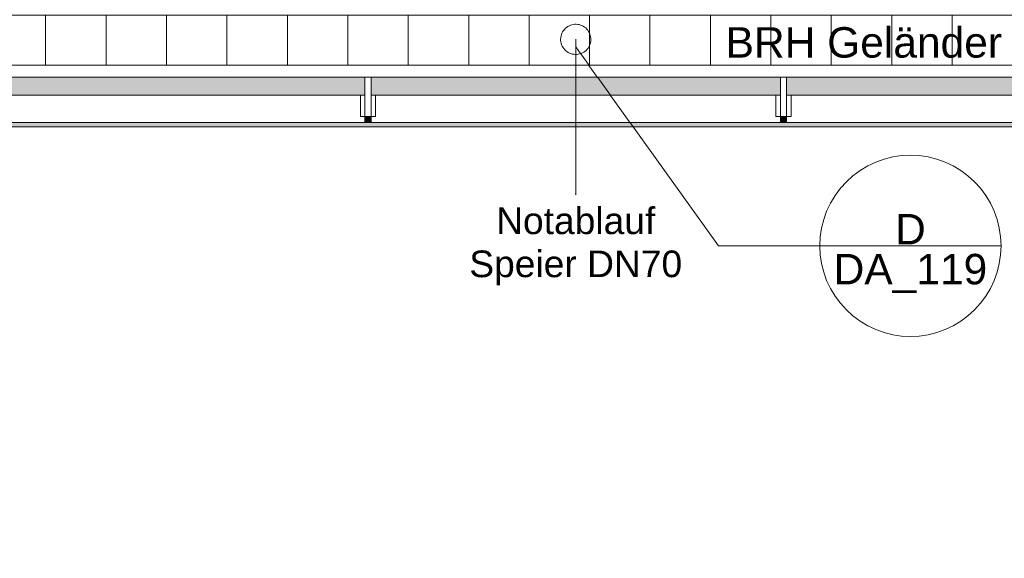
# Model space of a CAD drawing. Header units: metres. Extents: x -180 to 4, y -47 to 4.
# Tile 167 of 256: x -80.64 to -77.38, y -41.29 to -39.51. Entities that reach past the tile are written whole.
import ezdxf

# ---------------------------------------------------------------- set-up
doc = ezdxf.new("R2010")
doc.units = ezdxf.units.M
doc.header["$LTSCALE"] = 0.05
doc.header["$PDMODE"] = 1
doc.header["$PDSIZE"] = -2
for name, color, linetype, lineweight, true_color in [('30 -36 Dächer- 3 Dachbeläge', 7, 'Continuous', 15, 0x9999ff), ('30 -36 Dächer- 4 Dachbekleidungen', 7, 'Continuous', 9, 0xccccff), ('70 -72 Beschriftung- 1 Beschriftung allgemein', 7, 'Continuous', 9, 0xff6633), ('70 -72 Beschriftung- 7 Detailverweise', 7, 'Continuous', 9, 0x00dd00)]:
    doc.layers.add(name, color=color, linetype=linetype, lineweight=lineweight, true_color=true_color)
for name, color, linetype, lineweight in [('40 -41 Abwasser_Wasser_Gas- 2 Wasser-1', 7, 'Continuous', 15), ('60- 61 allgemeine Ausstattung- 4 Terrassen', 7, 'Continuous', 9), ('Keine', 7, 'Continuous', 9)]:
    doc.layers.add(name, color=color, linetype=linetype, lineweight=lineweight)
doc.styles.add('Arial', font='arial.ttf')

# ---------------------------------------------------------------- blocks, each defined once
blk = doc.blocks.new('Gruppe-97')
at = {"layer": '70 -72 Beschriftung- 7 Detailverweise'}
blk.add_line((0.935, 0), (0.335, 0), dxfattribs=at)
at = {"layer": '70 -72 Beschriftung- 7 Detailverweise', "flags": 128}
blk.add_lwpolyline([(0.935, 0), (0.9336, -0.0294), (0.9292, -0.0585), (0.9221, -0.0871), (0.9122, -0.1148), (0.8996, -0.1414), (0.8844, -0.1667), (0.8669, -0.1903), (0.8471, -0.2121), (0.8253, -0.2319), (0.8017, -0.2494), (0.7764, -0.2646), (0.7498, -0.2772), (0.7221, -0.2871), (0.6935, -0.2942), (0.6644, -0.2986), (0.635, -0.3), (0.6056, -0.2986), (0.5765, -0.2942), (0.5479, -0.2871), (0.5202, -0.2772), (0.4936, -0.2646), (0.4683, -0.2494), (0.4447, -0.2319), (0.4229, -0.2121), (0.4031, -0.1903), (0.3856, -0.1667), (0.3704, -0.1414), (0.3578, -0.1148), (0.3479, -0.0871), (0.3408, -0.0585), (0.3364, -0.0294), (0.335, 0), (0.3364, 0.0294), (0.3408, 0.0585), (0.3479, 0.0871), (0.3578, 0.1148), (0.3704, 0.1414), (0.3856, 0.1667), (0.4031, 0.1903), (0.4229, 0.2121), (0.4447, 0.2319), (0.4683, 0.2494), (0.4936, 0.2646), (0.5202, 0.2772), (0.5479, 0.2871), (0.5765, 0.2942), (0.6056, 0.2986), (0.635, 0.3), (0.6644, 0.2986), (0.6935, 0.2942), (0.7221, 0.2871), (0.7498, 0.2772), (0.7764, 0.2646), (0.8017, 0.2494), (0.8253, 0.2319), (0.8471, 0.2121), (0.8669, 0.1903), (0.8844, 0.1667), (0.8996, 0.1414), (0.9122, 0.1148), (0.9221, 0.0871), (0.9292, 0.0585), (0.9336, 0.0294)], close=True, dxfattribs=at)
at = {"layer": '70 -72 Beschriftung- 7 Detailverweise'}
blk.add_point((0.635, 0), dxfattribs=at)
at = {"layer": '70 -72 Beschriftung- 7 Detailverweise', "line_spacing_factor": 0.96878, "style": 'Arial'}
for s, insert, char_height, attachment_point in [('D', (0.635, 0.0046), 0.1007, 8), ('DA_119', (0.635, -0.0267), 0.10069, 2)]:
    blk.add_mtext(s, dxfattribs=dict(at, insert=insert, char_height=char_height, attachment_point=attachment_point))
blk = doc.blocks.new('Referenzmarkierung-15')
at = {"layer": '70 -72 Beschriftung- 7 Detailverweise', "transparency": 33554687}
for q in [(-0.4726, 0.658), (0.635, 0)]:
    blk.add_line((0, 0), q, dxfattribs=at)
at = {"layer": '70 -72 Beschriftung- 7 Detailverweise', "color": 7, "transparency": 33554687}
blk.add_blockref('Gruppe-97', (0, 0), dxfattribs=at)
blk = doc.blocks.new('Gruppe-111')
at = {"layer": '70 -72 Beschriftung- 1 Beschriftung allgemein', "insert": (-78.2999, -39.5368), "char_height": 0.100689, "attachment_point": 1, "line_spacing_factor": 0.970891, "style": 'Arial'}
blk.add_mtext('BRH Geländer 1,10m', dxfattribs=at)
blk = doc.blocks.new('Gruppe-131')
at = {"layer": '70 -72 Beschriftung- 1 Beschriftung allgemein', "linetype": 'Continuous', "lineweight": 0}
blk.add_hatch(color=30, dxfattribs=at).paths.add_polyline_path([(-78.7952, -40.0886), (-78.796, -40.0916), (-78.7968, -40.0886)])
at = {"layer": '70 -72 Beschriftung- 1 Beschriftung allgemein', "lineweight": 5, "flags": 128}
blk.add_lwpolyline([(-78.7952, -40.0886), (-78.796, -40.0916), (-78.7968, -40.0886)], close=True, dxfattribs=at)
at = {"layer": '70 -72 Beschriftung- 1 Beschriftung allgemein', "insert": (-78.796, -40.1332), "char_height": 0.088103, "attachment_point": 2, "line_spacing_factor": 0.969685, "style": 'Arial'}
blk.add_mtext('Notablauf\\PSpeier DN70', dxfattribs=at)
at = {"color": 255}
blk.add_wipeout([(-78.8393, -39.552), (-78.8366, -39.5479), (-78.8336, -39.5441), (-78.8302, -39.5405), (-78.8264, -39.5374), (-78.8224, -39.5346), (-78.8181, -39.5322), (-78.8136, -39.5302), (-78.8089, -39.5287), (-78.8041, -39.5277), (-78.7993, -39.5271), (-78.7944, -39.5271), (-78.7895, -39.5275), (-78.7846, -39.5283), (-78.7799, -39.5297), (-78.7754, -39.5315), (-78.771, -39.5337), (-78.7669, -39.5364), (-78.763, -39.5394), (-78.7595, -39.5429), (-78.7563, -39.5466), (-78.7535, -39.5506), (-78.7512, -39.5549), (-78.7492, -39.5594), (-78.7477, -39.5641), (-78.7467, -39.5689), (-78.7461, -39.5738), (-78.746, -39.5787), (-78.7464, -39.5836), (-78.7473, -39.5884), (-78.7487, -39.5931), (-78.7505, -39.5977), (-78.7527, -39.602), (-78.7554, -39.6062), (-78.7584, -39.61), (-78.7618, -39.6135), (-78.7656, -39.6167), (-78.7696, -39.6195), (-78.7739, -39.6219), (-78.7784, -39.6238), (-78.7831, -39.6253), (-78.7879, -39.6264), (-78.7927, -39.6269), (-78.7976, -39.627), (-78.8025, -39.6266), (-78.8074, -39.6257), (-78.8121, -39.6244), (-78.8166, -39.6226), (-78.821, -39.6203), (-78.8251, -39.6177), (-78.829, -39.6146), (-78.8325, -39.6112), (-78.8357, -39.6075), (-78.8385, -39.6034), (-78.8408, -39.5992), (-78.8428, -39.5947), (-78.8443, -39.59), (-78.8453, -39.5852), (-78.8459, -39.5803), (-78.846, -39.5754), (-78.8456, -39.5705), (-78.8447, -39.5657), (-78.8433, -39.561), (-78.8415, -39.5564)], dxfattribs=at).dxf.layer = '40 -41 Abwasser_Wasser_Gas- 2 Wasser-1'
at = {"layer": '40 -41 Abwasser_Wasser_Gas- 2 Wasser-1', "flags": 128}
blk.add_lwpolyline([(-78.8393, -39.552), (-78.8366, -39.5479), (-78.8336, -39.5441), (-78.8302, -39.5405), (-78.8264, -39.5374), (-78.8224, -39.5346), (-78.8181, -39.5322), (-78.8136, -39.5302), (-78.8089, -39.5287), (-78.8041, -39.5277), (-78.7993, -39.5271), (-78.7944, -39.5271), (-78.7895, -39.5275), (-78.7846, -39.5283), (-78.7799, -39.5297), (-78.7754, -39.5315), (-78.771, -39.5337), (-78.7669, -39.5364), (-78.763, -39.5394), (-78.7595, -39.5429), (-78.7563, -39.5466), (-78.7535, -39.5506), (-78.7512, -39.5549), (-78.7492, -39.5594), (-78.7477, -39.5641), (-78.7467, -39.5689), (-78.7461, -39.5738), (-78.746, -39.5787), (-78.7464, -39.5836), (-78.7473, -39.5884), (-78.7487, -39.5931), (-78.7505, -39.5977), (-78.7527, -39.602), (-78.7554, -39.6062), (-78.7584, -39.61), (-78.7618, -39.6135), (-78.7656, -39.6167), (-78.7696, -39.6195), (-78.7739, -39.6219), (-78.7784, -39.6238), (-78.7831, -39.6253), (-78.7879, -39.6264), (-78.7927, -39.6269), (-78.7976, -39.627), (-78.8025, -39.6266), (-78.8074, -39.6257), (-78.8121, -39.6244), (-78.8166, -39.6226), (-78.821, -39.6203), (-78.8251, -39.6177), (-78.829, -39.6146), (-78.8325, -39.6112), (-78.8357, -39.6075), (-78.8385, -39.6034), (-78.8408, -39.5992), (-78.8428, -39.5947), (-78.8443, -39.59), (-78.8453, -39.5852), (-78.8459, -39.5803), (-78.846, -39.5754), (-78.8456, -39.5705), (-78.8447, -39.5657), (-78.8433, -39.561), (-78.8415, -39.5564)], close=True, dxfattribs=at)
at = {"layer": '70 -72 Beschriftung- 1 Beschriftung allgemein'}
blk.add_line((-78.796, -39.577), (-78.796, -40.0916), dxfattribs=at)
blk = doc.blocks.new('Gruppe-146')
at = {"color": 255}
blk.add_wipeout([(-79.4735, -39.762), (-79.4735, -39.832), (-79.4935, -39.832), (-79.4935, -39.762)], dxfattribs=at).dxf.layer = '30 -36 Dächer- 4 Dachbekleidungen'
at = {"layer": '30 -36 Dächer- 3 Dachbeläge', "linetype": 'Continuous', "lineweight": 0, "transparency": 33554687}
blk.add_hatch(color=254, dxfattribs=at).paths.add_polyline_path([(-79.4735, -39.852), (-79.4735, -39.832), (-79.4935, -39.832), (-79.4935, -39.852)])
at = {"layer": '30 -36 Dächer- 3 Dachbeläge', "color": 254, "linetype": 'Continuous', "lineweight": 9, "true_color": 0xccccff, "transparency": 33554687, "flags": 128}
blk.add_lwpolyline([(-79.4735, -39.852), (-79.4735, -39.832), (-79.4935, -39.832), (-79.4935, -39.852)], dxfattribs=at)
at = {"layer": '30 -36 Dächer- 4 Dachbekleidungen', "flags": 128}
for points in [[(-79.5085, -39.762), (-79.5085, -39.832), (-79.4935, -39.832)], [(-79.4735, -39.762), (-79.4735, -39.832), (-79.4935, -39.832), (-79.4935, -39.762)], [(-79.4585, -39.762), (-79.4585, -39.832), (-79.4735, -39.832)]]:
    blk.add_lwpolyline(points, dxfattribs=at)
at = {"color": 255}
blk.add_wipeout([(-79.4735, -39.762), (-79.4735, -39.702), (-79.4935, -39.702), (-79.4935, -39.762)], dxfattribs=at).dxf.layer = '30 -36 Dächer- 4 Dachbekleidungen'
at = {"layer": '30 -36 Dächer- 4 Dachbekleidungen', "flags": 128}
blk.add_lwpolyline([(-79.4735, -39.762), (-79.4735, -39.702), (-79.4935, -39.702), (-79.4935, -39.762)], dxfattribs=at)
blk = doc.blocks.new('Gruppe-147')
at = {"color": 255}
blk.add_wipeout([(-78.0985, -39.762), (-78.0985, -39.832), (-78.1185, -39.832), (-78.1185, -39.762)], dxfattribs=at).dxf.layer = '30 -36 Dächer- 4 Dachbekleidungen'
at = {"layer": '30 -36 Dächer- 3 Dachbeläge', "linetype": 'Continuous', "lineweight": 0, "transparency": 33554687}
blk.add_hatch(color=254, dxfattribs=at).paths.add_polyline_path([(-78.0985, -39.852), (-78.0985, -39.832), (-78.1185, -39.832), (-78.1185, -39.852)])
at = {"layer": '30 -36 Dächer- 3 Dachbeläge', "color": 254, "linetype": 'Continuous', "lineweight": 9, "true_color": 0xccccff, "transparency": 33554687, "flags": 128}
blk.add_lwpolyline([(-78.0985, -39.852), (-78.0985, -39.832), (-78.1185, -39.832), (-78.1185, -39.852)], dxfattribs=at)
at = {"layer": '30 -36 Dächer- 4 Dachbekleidungen', "flags": 128}
for points in [[(-78.1335, -39.762), (-78.1335, -39.832), (-78.1185, -39.832)], [(-78.0985, -39.762), (-78.0985, -39.832), (-78.1185, -39.832), (-78.1185, -39.762)], [(-78.0835, -39.762), (-78.0835, -39.832), (-78.0985, -39.832)]]:
    blk.add_lwpolyline(points, dxfattribs=at)
at = {"color": 255}
blk.add_wipeout([(-78.0985, -39.762), (-78.0985, -39.702), (-78.1185, -39.702), (-78.1185, -39.762)], dxfattribs=at).dxf.layer = '30 -36 Dächer- 4 Dachbekleidungen'
at = {"layer": '30 -36 Dächer- 4 Dachbekleidungen', "flags": 128}
blk.add_lwpolyline([(-78.0985, -39.762), (-78.0985, -39.702), (-78.1185, -39.702), (-78.1185, -39.762)], dxfattribs=at)
blk = doc.blocks.new('Gruppe-198')
at = {"layer": '30 -36 Dächer- 3 Dachbeläge', "linetype": 'Continuous', "lineweight": 0}
blk.add_hatch(color=254, dxfattribs=at).paths.add_polyline_path([(-96.571, -39.702), (-75.091, -39.702), (-75.091, -39.867), (-96.571, -39.867)])
at = {"layer": '30 -36 Dächer- 3 Dachbeläge', "flags": 128}
blk.add_lwpolyline([(-96.571, -39.702), (-75.091, -39.702), (-75.091, -39.867), (-96.571, -39.867)], close=True, dxfattribs=at)
at = {"layer": '60- 61 allgemeine Ausstattung- 4 Terrassen', "lineweight": 18, "flags": 128}
blk.add_lwpolyline([(-75.061, -39.837), (-96.401, -39.837), (-96.401, -40.137), (-96.221, -40.137), (-96.221, -42.957), (-99.221, -42.957), (-99.221, -39.837)], dxfattribs=at)
at = {"color": 255}
blk.add_wipeout([(-96.221, -40.307), (-96.571, -40.307), (-96.571, -39.702), (-75.091, -39.702), (-75.091, -39.662), (-96.611, -39.662), (-96.611, -40.347), (-96.221, -40.347)], dxfattribs=at).dxf.layer = '30 -36 Dächer- 4 Dachbekleidungen'
at = {"layer": '30 -36 Dächer- 4 Dachbekleidungen', "flags": 128}
blk.add_lwpolyline([(-96.221, -40.307), (-96.571, -40.307), (-96.571, -39.702), (-75.091, -39.702), (-75.091, -39.662), (-96.611, -39.662), (-96.611, -40.347), (-96.221, -40.347)], close=True, dxfattribs=at)
at = {"layer": '70 -72 Beschriftung- 1 Beschriftung allgemein', "color": 7}
blk.add_blockref('Gruppe-111', (0, 0), dxfattribs=at)
at = {"layer": '70 -72 Beschriftung- 7 Detailverweise', "insert": (-77.6884, -40.2867), "char_height": 0.10069, "attachment_point": 2, "line_spacing_factor": 0.96878, "style": 'Arial'}
blk.add_mtext('DA_119', dxfattribs=at)
at = {"color": 255}
blk.add_wipeout([(-96.221, -40.157), (-96.421, -40.157), (-96.421, -39.852), (-75.091, -39.852), (-75.091, -39.762), (-96.511, -39.762), (-96.511, -40.247), (-96.221, -40.247)], dxfattribs=at).dxf.layer = '30 -36 Dächer- 4 Dachbekleidungen'
at = {"layer": '30 -36 Dächer- 4 Dachbekleidungen', "flags": 128}
blk.add_lwpolyline([(-96.221, -40.157), (-96.421, -40.157), (-96.421, -39.852), (-75.091, -39.852), (-75.091, -39.762), (-96.511, -39.762), (-96.511, -40.247), (-96.221, -40.247)], close=True, dxfattribs=at)
at = {"layer": '70 -72 Beschriftung- 7 Detailverweise', "transparency": 33554687}
blk.add_line((-78.3234, -40.26), (-77.6884, -40.26), dxfattribs=at)
at = {"layer": '70 -72 Beschriftung- 7 Detailverweise'}
blk.add_line((-77.3884, -40.26), (-77.9884, -40.26), dxfattribs=at)
at = {"layer": '70 -72 Beschriftung- 7 Detailverweise', "flags": 128}
blk.add_lwpolyline([(-77.3884, -40.26), (-77.3898, -40.2894), (-77.3942, -40.3185), (-77.4013, -40.3471), (-77.4112, -40.3748), (-77.4238, -40.4014), (-77.439, -40.4267), (-77.4565, -40.4503), (-77.4763, -40.4721), (-77.4981, -40.4919), (-77.5217, -40.5094), (-77.547, -40.5246), (-77.5736, -40.5372), (-77.6013, -40.5471), (-77.6299, -40.5542), (-77.659, -40.5586), (-77.6884, -40.56), (-77.7178, -40.5586), (-77.7469, -40.5542), (-77.7755, -40.5471), (-77.8032, -40.5372), (-77.8298, -40.5246), (-77.8551, -40.5094), (-77.8787, -40.4919), (-77.9005, -40.4721), (-77.9203, -40.4503), (-77.9378, -40.4267), (-77.953, -40.4014), (-77.9656, -40.3748), (-77.9755, -40.3471), (-77.9826, -40.3185), (-77.987, -40.2894), (-77.9884, -40.26), (-77.987, -40.2306), (-77.9826, -40.2015), (-77.9755, -40.1729), (-77.9656, -40.1452), (-77.953, -40.1186), (-77.9378, -40.0933), (-77.9203, -40.0697), (-77.9005, -40.0479), (-77.8787, -40.0281), (-77.8551, -40.0106), (-77.8298, -39.9954), (-77.8032, -39.9828), (-77.7755, -39.9729), (-77.7469, -39.9658), (-77.7178, -39.9614), (-77.6884, -39.96), (-77.659, -39.9614), (-77.6299, -39.9658), (-77.6013, -39.9729), (-77.5736, -39.9828), (-77.547, -39.9954), (-77.5217, -40.0106), (-77.4981, -40.0281), (-77.4763, -40.0479), (-77.4565, -40.0697), (-77.439, -40.0933), (-77.4238, -40.1186), (-77.4112, -40.1452), (-77.4013, -40.1729), (-77.3942, -40.2015), (-77.3898, -40.2306)], close=True, dxfattribs=at)
at = {"layer": '70 -72 Beschriftung- 7 Detailverweise'}
blk.add_point((-77.6884, -40.26), dxfattribs=at)
blk.add_blockref('Referenzmarkierung-15', (-78.3234, -40.26), dxfattribs=at)
at = {"layer": '70 -72 Beschriftung- 7 Detailverweise', "insert": (-77.6884, -40.2554), "char_height": 0.1007, "attachment_point": 8, "line_spacing_factor": 0.96878, "style": 'Arial'}
blk.add_mtext('D', dxfattribs=at)
at = {"layer": '40 -41 Abwasser_Wasser_Gas- 2 Wasser-1', "color": 7}
blk.add_blockref('Gruppe-131', (0, 0), dxfattribs=at)
at = {"layer": '70 -72 Beschriftung- 1 Beschriftung allgemein', "color": 7}
for name in ['Gruppe-146', 'Gruppe-147']:
    blk.add_blockref(name, (0, 0), dxfattribs=at)
at = {"layer": '60- 61 allgemeine Ausstattung- 4 Terrassen', "linetype": 'Continuous', "lineweight": 9, "transparency": 33554495}
h = blk.add_hatch(dxfattribs=at)
h.set_pattern_fill('Dämmstoff v 2mm SRF-3', style=0, pattern_type=2)
h.set_pattern_definition([(90, (-83.55039, -37.82804), (0.2, 0), [])])
h.paths.add_polyline_path([(-83.5504, -39.497), (-75.268, -39.497), (-75.268, -39.662), (-83.5504, -39.662)])
at = {"layer": '60- 61 allgemeine Ausstattung- 4 Terrassen', "color": 252, "linetype": 'Continuous', "lineweight": 9, "true_color": 0x888888, "transparency": 33554687, "flags": 128}
blk.add_lwpolyline([(-83.5504, -39.497), (-75.268, -39.497), (-75.268, -39.662), (-83.5504, -39.662)], close=True, dxfattribs=at)
at = {"layer": '70 -72 Beschriftung- 7 Detailverweise', "transparency": 33554687}
blk.add_line((-78.3234, -40.26), (-78.796, -39.602), dxfattribs=at)
blk = doc.blocks.new('_Dach_2D (2D)')
at = {"layer": '70 -72 Beschriftung- 1 Beschriftung allgemein', "color": 7}
blk.add_blockref('Gruppe-198', (0, 0), dxfattribs=at)

msp = doc.modelspace()

# ---------------------------------------------------------------- block references
at = {"layer": 'Keine', "color": 1}
msp.add_blockref('_Dach_2D (2D)', (0, 0), dxfattribs=at)

doc.saveas('drawing.dxf')
